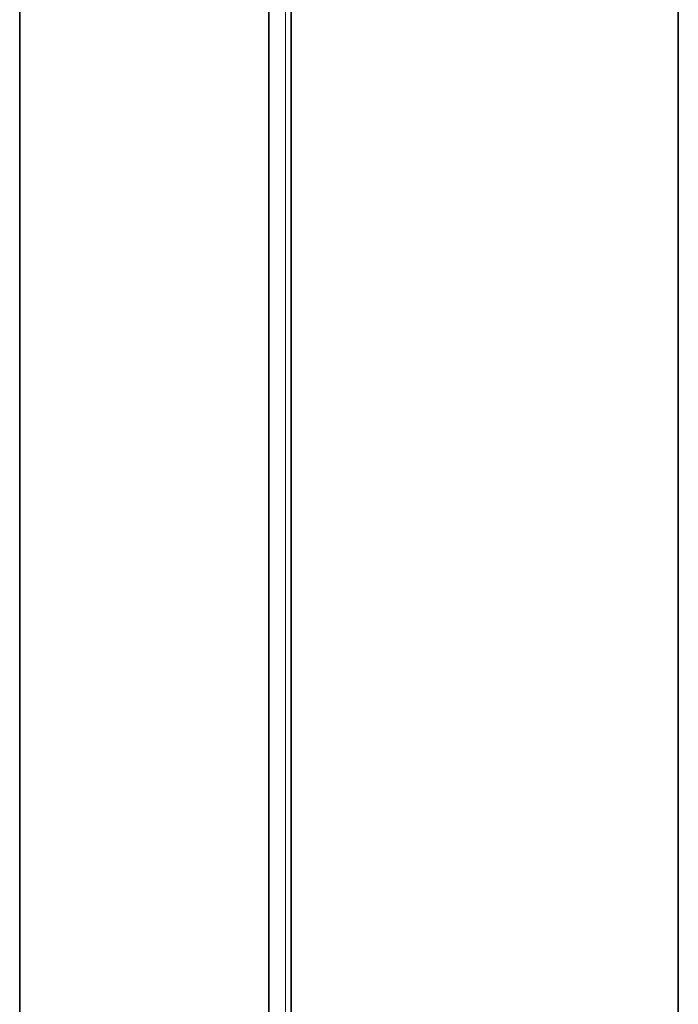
# Model space of a CAD drawing. Header units: millimetres. Extents: x 4 to 1188, y 1 to 840.
# Tile 187 of 256: x 968 to 975, y 157 to 168. Entities that reach past the tile are written whole.
import ezdxf

# ---------------------------------------------------------------- set-up
doc = ezdxf.new("R2010")
doc.units = ezdxf.units.MM
doc.layers.add('1', color=7, linetype='Continuous')

msp = doc.modelspace()

# ---------------------------------------------------------------- linework, layer by layer
at = {"layer": '1', "color": 154, "linetype": 'Continuous', "lineweight": 35}
for p, q in [((967.7186, 198.5297), (967.7186, 108.0735)), ((970.547, 106.4405), (970.547, 196.8967)), ((970.7995, 84.8792), (970.7995, 196.7742)), ((975.1937, 194.2373), (975.1937, 79.9044))]:
    msp.add_line(p, q, dxfattribs=at)
at = {"layer": '1', "color": 154, "linetype": 'Continuous', "lineweight": 13}
msp.add_line((970.7368, 196.955), (970.7368, 82.5289), dxfattribs=at)

doc.saveas('drawing.dxf')
